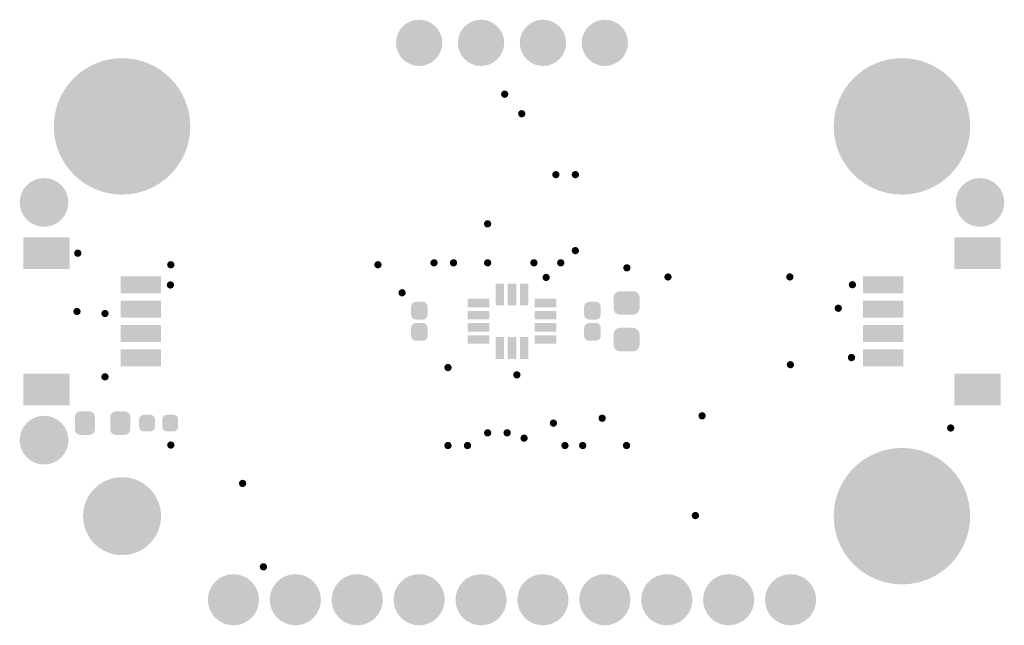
# Model space of a CAD drawing. Header units: inches. Extents: x 0.3 to 40.7, y 0.2 to 25.1.
import ezdxf

# ---------------------------------------------------------------- set-up
doc = ezdxf.new("R2010")
doc.units = ezdxf.units.IN
for name, color, linetype in [('Pad Holes', 156, 'Continuous'), ('Top Solder', 216, 'Continuous'), ('Via Holes', 16, 'Continuous')]:
    doc.layers.add(name, color=color, linetype=linetype)

# ---------------------------------------------------------------- blocks, each defined once
blk = doc.blocks.new('LSM6DSOXTR_1470')
at = {"layer": 'Top Solder'}
for points in [[(-0.675, 0.65), (-0.675, 1.55), (-0.325, 1.55), (-0.325, 0.65)], [(-0.175, 0.65), (-0.175, 1.55), (0.175, 1.55), (0.175, 0.65)], [(0.325, 0.65), (0.325, 1.55), (0.675, 1.55), (0.675, 0.65)], [(-0.925, 0.575), (-1.825, 0.575), (-1.825, 0.925), (-0.925, 0.925)], [(1.825, 0.575), (0.925, 0.575), (0.925, 0.925), (1.825, 0.925)], [(-0.925, 0.075), (-1.825, 0.075), (-1.825, 0.425), (-0.925, 0.425)], [(1.825, 0.075), (0.925, 0.075), (0.925, 0.425), (1.825, 0.425)], [(-0.925, -0.425), (-1.825, -0.425), (-1.825, -0.075), (-0.925, -0.075)], [(1.825, -0.425), (0.925, -0.425), (0.925, -0.075), (1.825, -0.075)], [(-0.925, -0.925), (-1.825, -0.925), (-1.825, -0.575), (-0.925, -0.575)], [(-0.675, -1.55), (-0.675, -0.65), (-0.325, -0.65), (-0.325, -1.55)], [(-0.175, -1.55), (-0.175, -0.65), (0.175, -0.65), (0.175, -1.55)], [(0.325, -1.55), (0.325, -0.65), (0.675, -0.65), (0.675, -1.55)], [(1.825, -0.925), (0.925, -0.925), (0.925, -0.575), (1.825, -0.575)]]:
    blk.add_hatch(color=216, dxfattribs=at).paths.add_polyline_path(points)
blk = doc.blocks.new('CAP_0402_1477')
at = {"layer": 'Top Solder'}
h = blk.add_hatch(color=216, dxfattribs=at)
edge = h.paths.add_edge_path()
edge.add_arc((-0.271, -0.139), 0.201, 270, 360)
edge.add_line((-0.07, -0.139), (-0.07, 0.139))
edge.add_arc((-0.271, 0.139), 0.201, 0, 90)
edge.add_line((-0.271, 0.34), (-0.599, 0.34))
edge.add_arc((-0.599, 0.139), 0.201, 90, 180)
edge.add_line((-0.8, 0.139), (-0.8, -0.139))
edge.add_arc((-0.599, -0.139), 0.201, 180, 270)
edge.add_line((-0.599, -0.34), (-0.271, -0.34))
h = blk.add_hatch(color=216, dxfattribs=at)
edge = h.paths.add_edge_path()
edge.add_arc((0.271, 0.139), 0.201, 90, 180)
edge.add_line((0.07, 0.139), (0.07, -0.139))
edge.add_arc((0.271, -0.139), 0.201, 180, 270)
edge.add_line((0.271, -0.34), (0.599, -0.34))
edge.add_arc((0.599, -0.139), 0.201, 270, 360)
edge.add_line((0.8, -0.139), (0.8, 0.139))
edge.add_arc((0.599, 0.139), 0.201, 0, 90)
edge.add_line((0.599, 0.34), (0.271, 0.34))
blk = doc.blocks.new('CAP_0603_1478')
at = {"layer": 'Top Solder'}
h = blk.add_hatch(color=216, dxfattribs=at)
edge = h.paths.add_edge_path()
edge.add_arc((-0.537, -0.263), 0.272, 270, 360)
edge.add_line((-0.265, -0.263), (-0.265, 0.263))
edge.add_arc((-0.537, 0.263), 0.272, 0, 90)
edge.add_line((-0.537, 0.535), (-0.963, 0.535))
edge.add_arc((-0.963, 0.263), 0.272, 90, 180)
edge.add_line((-1.235, 0.263), (-1.235, -0.263))
edge.add_arc((-0.963, -0.263), 0.272, 180, 270)
edge.add_line((-0.963, -0.535), (-0.537, -0.535))
h = blk.add_hatch(color=216, dxfattribs=at)
edge = h.paths.add_edge_path()
edge.add_arc((0.537, 0.263), 0.272, 90, 180)
edge.add_line((0.265, 0.263), (0.265, -0.263))
edge.add_arc((0.537, -0.263), 0.272, 180, 270)
edge.add_line((0.537, -0.535), (0.963, -0.535))
edge.add_arc((0.963, -0.263), 0.272, 270, 360)
edge.add_line((1.235, -0.263), (1.235, 0.263))
edge.add_arc((0.963, 0.263), 0.272, 0, 90)
edge.add_line((0.963, 0.535), (0.537, 0.535))
blk = doc.blocks.new('CAP_0402_1479')
at = {"layer": 'Top Solder'}
h = blk.add_hatch(color=216, dxfattribs=at)
edge = h.paths.add_edge_path()
edge.add_arc((-0.271, -0.139), 0.201, 270, 360)
edge.add_line((-0.07, -0.139), (-0.07, 0.139))
edge.add_arc((-0.271, 0.139), 0.201, 0, 90)
edge.add_line((-0.271, 0.34), (-0.599, 0.34))
edge.add_arc((-0.599, 0.139), 0.201, 90, 180)
edge.add_line((-0.8, 0.139), (-0.8, -0.139))
edge.add_arc((-0.599, -0.139), 0.201, 180, 270)
edge.add_line((-0.599, -0.34), (-0.271, -0.34))
h = blk.add_hatch(color=216, dxfattribs=at)
edge = h.paths.add_edge_path()
edge.add_arc((0.271, 0.139), 0.201, 90, 180)
edge.add_line((0.07, 0.139), (0.07, -0.139))
edge.add_arc((0.271, -0.139), 0.201, 180, 270)
edge.add_line((0.271, -0.34), (0.599, -0.34))
edge.add_arc((0.599, -0.139), 0.201, 270, 360)
edge.add_line((0.8, -0.139), (0.8, 0.139))
edge.add_arc((0.599, 0.139), 0.201, 0, 90)
edge.add_line((0.599, 0.34), (0.271, 0.34))
blk = doc.blocks.new('F_____________1___F_________1_1480')
at = {"layer": 'Top Solder'}
h = blk.add_hatch(color=216, dxfattribs=at)
edge = h.paths.add_edge_path()
edge.add_arc((0, 0), 1, 0, 360)
blk = doc.blocks.new('F_____________1___F_________1_1481')
at = {"layer": 'Top Solder'}
h = blk.add_hatch(color=216, dxfattribs=at)
edge = h.paths.add_edge_path()
edge.add_arc((0, 0), 1, 0, 360)
blk = doc.blocks.new('F_____________1___F_________1_1482')
at = {"layer": 'Top Solder'}
h = blk.add_hatch(color=216, dxfattribs=at)
edge = h.paths.add_edge_path()
edge.add_arc((0, 0), 1, 0, 360)
blk = doc.blocks.new('SM04B_SRSS_TB_LF__SN__F_________1_1483')
at = {"layer": 'Top Solder'}
for points in [[(-3.45, 2.888), (-2.15, 2.888), (-2.15, 0.988), (-3.45, 0.988)], [(2.15, 2.888), (3.45, 2.888), (3.45, 0.988), (2.15, 0.988)], [(-1.85, -1.112), (-1.15, -1.112), (-1.15, -2.762), (-1.85, -2.762)], [(-0.85, -1.112), (-0.15, -1.112), (-0.15, -2.762), (-0.85, -2.762)], [(0.15, -1.112), (0.85, -1.112), (0.85, -2.762), (0.15, -2.762)], [(1.15, -1.112), (1.85, -1.112), (1.85, -2.762), (1.15, -2.762)]]:
    blk.add_hatch(color=216, dxfattribs=at).paths.add_polyline_path(points)
blk = doc.blocks.new('SM04B_SRSS_TB_LF__SN__F_________1_1484')
at = {"layer": 'Top Solder'}
for points in [[(-3.45, 2.888), (-2.15, 2.888), (-2.15, 0.988), (-3.45, 0.988)], [(2.15, 2.888), (3.45, 2.888), (3.45, 0.988), (2.15, 0.988)], [(-1.85, -1.112), (-1.15, -1.112), (-1.15, -2.762), (-1.85, -2.762)], [(-0.85, -1.112), (-0.15, -1.112), (-0.15, -2.762), (-0.85, -2.762)], [(0.15, -1.112), (0.85, -1.112), (0.85, -2.762), (0.15, -2.762)], [(1.15, -1.112), (1.85, -1.112), (1.85, -2.762), (1.15, -2.762)]]:
    blk.add_hatch(color=216, dxfattribs=at).paths.add_polyline_path(points)
blk = doc.blocks.new('LEDC1608X80N_AK_1485')
at = {"layer": 'Top Solder'}
h = blk.add_hatch(color=216, dxfattribs=at)
edge = h.paths.add_edge_path()
edge.add_arc((-0.545, -0.255), 0.23, 270, 360)
edge.add_line((-0.315, -0.255), (-0.315, 0.255))
edge.add_arc((-0.545, 0.255), 0.23, 0, 90)
edge.add_line((-0.545, 0.485), (-0.905, 0.485))
edge.add_arc((-0.905, 0.255), 0.23, 90, 180)
edge.add_line((-1.135, 0.255), (-1.135, -0.255))
edge.add_arc((-0.905, -0.255), 0.23, 180, 270)
edge.add_line((-0.905, -0.485), (-0.545, -0.485))
h = blk.add_hatch(color=216, dxfattribs=at)
edge = h.paths.add_edge_path()
edge.add_arc((0.545, 0.255), 0.23, 90, 180)
edge.add_line((0.315, 0.255), (0.315, -0.255))
edge.add_arc((0.545, -0.255), 0.23, 180, 270)
edge.add_line((0.545, -0.485), (0.905, -0.485))
edge.add_arc((0.905, -0.255), 0.23, 270, 360)
edge.add_line((1.135, -0.255), (1.135, 0.255))
edge.add_arc((0.905, 0.255), 0.23, 0, 90)
edge.add_line((0.905, 0.485), (0.545, 0.485))
blk = doc.blocks.new('RES_0402_1486')
at = {"layer": 'Top Solder'}
h = blk.add_hatch(color=216, dxfattribs=at)
edge = h.paths.add_edge_path()
edge.add_arc((-0.34, -0.15), 0.19, 270, 360)
edge.add_line((-0.15, -0.15), (-0.15, 0.15))
edge.add_arc((-0.34, 0.15), 0.19, 0, 90)
edge.add_line((-0.34, 0.34), (-0.61, 0.34))
edge.add_arc((-0.61, 0.15), 0.19, 90, 180)
edge.add_line((-0.8, 0.15), (-0.8, -0.15))
edge.add_arc((-0.61, -0.15), 0.19, 180, 270)
edge.add_line((-0.61, -0.34), (-0.34, -0.34))
h = blk.add_hatch(color=216, dxfattribs=at)
edge = h.paths.add_edge_path()
edge.add_arc((0.34, 0.15), 0.19, 90, 180)
edge.add_line((0.15, 0.15), (0.15, -0.15))
edge.add_arc((0.34, -0.15), 0.19, 180, 270)
edge.add_line((0.34, -0.34), (0.61, -0.34))
edge.add_arc((0.61, -0.15), 0.19, 270, 360)
edge.add_line((0.8, -0.15), (0.8, 0.15))
edge.add_arc((0.61, 0.15), 0.19, 0, 90)
edge.add_line((0.61, 0.34), (0.34, 0.34))
blk = doc.blocks.new('PIN_HEADER_2_54___VERT__1_10POS_1501')
at = {"layer": 'Pad Holes'}
h = blk.add_hatch(color=7, dxfattribs=at)
edge = h.paths.add_edge_path()
edge.add_arc((-11.43, 0), 0.5, 0, 360)
h = blk.add_hatch(color=7, dxfattribs=at)
edge = h.paths.add_edge_path()
edge.add_arc((-8.89, 0), 0.5, 0, 360)
h = blk.add_hatch(color=7, dxfattribs=at)
edge = h.paths.add_edge_path()
edge.add_arc((-6.35, 0), 0.5, 0, 360)
h = blk.add_hatch(color=7, dxfattribs=at)
edge = h.paths.add_edge_path()
edge.add_arc((-3.81, 0), 0.5, 0, 360)
h = blk.add_hatch(color=7, dxfattribs=at)
edge = h.paths.add_edge_path()
edge.add_arc((-1.27, 0), 0.5, 0, 360)
h = blk.add_hatch(color=7, dxfattribs=at)
edge = h.paths.add_edge_path()
edge.add_arc((1.27, 0), 0.5, 0, 360)
h = blk.add_hatch(color=7, dxfattribs=at)
edge = h.paths.add_edge_path()
edge.add_arc((3.81, 0), 0.5, 0, 360)
h = blk.add_hatch(color=7, dxfattribs=at)
edge = h.paths.add_edge_path()
edge.add_arc((6.35, 0), 0.5, 0, 360)
h = blk.add_hatch(color=7, dxfattribs=at)
edge = h.paths.add_edge_path()
edge.add_arc((8.89, 0), 0.5, 0, 360)
h = blk.add_hatch(color=7, dxfattribs=at)
edge = h.paths.add_edge_path()
edge.add_arc((11.43, 0), 0.5, 0, 360)
at = {"layer": 'Top Solder'}
h = blk.add_hatch(color=216, dxfattribs=at)
edge = h.paths.add_edge_path()
edge.add_arc((-11.43, 0), 1.05, 0, 360)
h = blk.add_hatch(color=216, dxfattribs=at)
edge = h.paths.add_edge_path()
edge.add_arc((-8.89, 0), 1.05, 0, 360)
h = blk.add_hatch(color=216, dxfattribs=at)
edge = h.paths.add_edge_path()
edge.add_arc((-6.35, 0), 1.05, 0, 360)
h = blk.add_hatch(color=216, dxfattribs=at)
edge = h.paths.add_edge_path()
edge.add_arc((-3.81, 0), 1.05, 0, 360)
h = blk.add_hatch(color=216, dxfattribs=at)
edge = h.paths.add_edge_path()
edge.add_arc((-1.27, 0), 1.05, 0, 360)
h = blk.add_hatch(color=216, dxfattribs=at)
edge = h.paths.add_edge_path()
edge.add_arc((1.27, 0), 1.05, 0, 360)
h = blk.add_hatch(color=216, dxfattribs=at)
edge = h.paths.add_edge_path()
edge.add_arc((3.81, 0), 1.05, 0, 360)
h = blk.add_hatch(color=216, dxfattribs=at)
edge = h.paths.add_edge_path()
edge.add_arc((6.35, 0), 1.05, 0, 360)
h = blk.add_hatch(color=216, dxfattribs=at)
edge = h.paths.add_edge_path()
edge.add_arc((8.89, 0), 1.05, 0, 360)
h = blk.add_hatch(color=216, dxfattribs=at)
edge = h.paths.add_edge_path()
edge.add_arc((11.43, 0), 1.05, 0, 360)
blk = doc.blocks.new('PIN_HEADER_2_54___VERT__1_4POS_F_________1_1502')
at = {"layer": 'Pad Holes'}
h = blk.add_hatch(color=7, dxfattribs=at)
edge = h.paths.add_edge_path()
edge.add_arc((-3.81, 0), 0.5, 0, 360)
h = blk.add_hatch(color=7, dxfattribs=at)
edge = h.paths.add_edge_path()
edge.add_arc((-1.27, 0), 0.5, 0, 360)
h = blk.add_hatch(color=7, dxfattribs=at)
edge = h.paths.add_edge_path()
edge.add_arc((1.27, 0), 0.5, 0, 360)
h = blk.add_hatch(color=7, dxfattribs=at)
edge = h.paths.add_edge_path()
edge.add_arc((3.81, 0), 0.5, 0, 360)
at = {"layer": 'Top Solder'}
h = blk.add_hatch(color=216, dxfattribs=at)
edge = h.paths.add_edge_path()
edge.add_arc((-3.81, 0), 0.95, 0, 360)
h = blk.add_hatch(color=216, dxfattribs=at)
edge = h.paths.add_edge_path()
edge.add_arc((-1.27, 0), 0.95, 0, 360)
h = blk.add_hatch(color=216, dxfattribs=at)
edge = h.paths.add_edge_path()
edge.add_arc((1.27, 0), 0.95, 0, 360)
h = blk.add_hatch(color=216, dxfattribs=at)
edge = h.paths.add_edge_path()
edge.add_arc((3.81, 0), 0.95, 0, 360)

msp = doc.modelspace()

# ---------------------------------------------------------------- hatches: boundary and pattern name
at = {"layer": 'Pad Holes'}
h = msp.add_hatch(color=7, dxfattribs=at)
edge = h.paths.add_edge_path()
edge.add_arc((4.5, 20.68), 1.6, 0, 360)
h = msp.add_hatch(color=7, dxfattribs=at)
edge = h.paths.add_edge_path()
edge.add_arc((36.5, 20.68), 1.6, 0, 360)
h = msp.add_hatch(color=7, dxfattribs=at)
edge = h.paths.add_edge_path()
edge.add_arc((4.5, 4.68), 1.6, 0, 360)
h = msp.add_hatch(color=7, dxfattribs=at)
edge = h.paths.add_edge_path()
edge.add_arc((36.5, 4.68), 1.6, 0, 360)
at = {"layer": 'Top Solder'}
h = msp.add_hatch(color=216, dxfattribs=at)
edge = h.paths.add_edge_path()
edge.add_arc((4.5, 20.68), 2.8, 0, 360)
h = msp.add_hatch(color=216, dxfattribs=at)
edge = h.paths.add_edge_path()
edge.add_arc((36.5, 20.68), 2.8, 0, 360)
h = msp.add_hatch(color=216, dxfattribs=at)
edge = h.paths.add_edge_path()
edge.add_arc((36.5, 4.68), 2.8, 0, 360)
at = {"layer": 'Via Holes'}
h = msp.add_hatch(color=7, dxfattribs=at)
edge = h.paths.add_edge_path()
edge.add_arc((20.2, 22), 0.15, 0, 360)
h = msp.add_hatch(color=7, dxfattribs=at)
edge = h.paths.add_edge_path()
edge.add_arc((20.9, 21.2), 0.15, 0, 360)
h = msp.add_hatch(color=7, dxfattribs=at)
edge = h.paths.add_edge_path()
edge.add_arc((22.3, 18.7), 0.15, 0, 360)
h = msp.add_hatch(color=7, dxfattribs=at)
edge = h.paths.add_edge_path()
edge.add_arc((23.1, 18.7), 0.15, 0, 360)
h = msp.add_hatch(color=7, dxfattribs=at)
edge = h.paths.add_edge_path()
edge.add_arc((19.5, 16.68), 0.15, 0, 360)
h = msp.add_hatch(color=7, dxfattribs=at)
edge = h.paths.add_edge_path()
edge.add_arc((2.683, 15.475), 0.15, 0, 360)
h = msp.add_hatch(color=7, dxfattribs=at)
edge = h.paths.add_edge_path()
edge.add_arc((23.1, 15.58), 0.15, 0, 360)
h = msp.add_hatch(color=7, dxfattribs=at)
edge = h.paths.add_edge_path()
edge.add_arc((6.5, 15), 0.15, 0, 360)
h = msp.add_hatch(color=7, dxfattribs=at)
edge = h.paths.add_edge_path()
edge.add_arc((15, 15), 0.15, 0, 360)
h = msp.add_hatch(color=7, dxfattribs=at)
edge = h.paths.add_edge_path()
edge.add_arc((17.3, 15.08), 0.15, 0, 360)
h = msp.add_hatch(color=7, dxfattribs=at)
edge = h.paths.add_edge_path()
edge.add_arc((18.1, 15.08), 0.15, 0, 360)
h = msp.add_hatch(color=7, dxfattribs=at)
edge = h.paths.add_edge_path()
edge.add_arc((19.5, 15.08), 0.15, 0, 360)
h = msp.add_hatch(color=7, dxfattribs=at)
edge = h.paths.add_edge_path()
edge.add_arc((21.4, 15.08), 0.15, 0, 360)
h = msp.add_hatch(color=7, dxfattribs=at)
edge = h.paths.add_edge_path()
edge.add_arc((22.5, 15.08), 0.15, 0, 360)
h = msp.add_hatch(color=7, dxfattribs=at)
edge = h.paths.add_edge_path()
edge.add_arc((25.215, 14.874), 0.15, 0, 360)
h = msp.add_hatch(color=7, dxfattribs=at)
edge = h.paths.add_edge_path()
edge.add_arc((21.9, 14.48), 0.15, 0, 360)
h = msp.add_hatch(color=7, dxfattribs=at)
edge = h.paths.add_edge_path()
edge.add_arc((26.9, 14.5), 0.15, 0, 360)
h = msp.add_hatch(color=7, dxfattribs=at)
edge = h.paths.add_edge_path()
edge.add_arc((31.9, 14.5), 0.15, 0, 360)
h = msp.add_hatch(color=7, dxfattribs=at)
edge = h.paths.add_edge_path()
edge.add_arc((6.484, 14.171), 0.15, 0, 360)
h = msp.add_hatch(color=7, dxfattribs=at)
edge = h.paths.add_edge_path()
edge.add_arc((34.468, 14.182), 0.15, 0, 360)
h = msp.add_hatch(color=7, dxfattribs=at)
edge = h.paths.add_edge_path()
edge.add_arc((15.99, 13.85), 0.15, 0, 360)
h = msp.add_hatch(color=7, dxfattribs=at)
edge = h.paths.add_edge_path()
edge.add_arc((33.887, 13.215), 0.15, 0, 360)
h = msp.add_hatch(color=7, dxfattribs=at)
edge = h.paths.add_edge_path()
edge.add_arc((2.65, 13.082), 0.15, 0, 360)
h = msp.add_hatch(color=7, dxfattribs=at)
edge = h.paths.add_edge_path()
edge.add_arc((3.8, 13), 0.15, 0, 360)
h = msp.add_hatch(color=7, dxfattribs=at)
edge = h.paths.add_edge_path()
edge.add_arc((34.43, 11.19), 0.15, 0, 360)
h = msp.add_hatch(color=7, dxfattribs=at)
edge = h.paths.add_edge_path()
edge.add_arc((17.873, 10.78), 0.15, 0, 360)
h = msp.add_hatch(color=7, dxfattribs=at)
edge = h.paths.add_edge_path()
edge.add_arc((31.923, 10.899), 0.15, 0, 360)
h = msp.add_hatch(color=7, dxfattribs=at)
edge = h.paths.add_edge_path()
edge.add_arc((3.8, 10.4), 0.15, 0, 360)
h = msp.add_hatch(color=7, dxfattribs=at)
edge = h.paths.add_edge_path()
edge.add_arc((20.7, 10.48), 0.15, 0, 360)
h = msp.add_hatch(color=7, dxfattribs=at)
edge = h.paths.add_edge_path()
edge.add_arc((28.3, 8.8), 0.15, 0, 360)
h = msp.add_hatch(color=7, dxfattribs=at)
edge = h.paths.add_edge_path()
edge.add_arc((22.2, 8.5), 0.15, 0, 360)
h = msp.add_hatch(color=7, dxfattribs=at)
edge = h.paths.add_edge_path()
edge.add_arc((24.2, 8.7), 0.15, 0, 360)
h = msp.add_hatch(color=7, dxfattribs=at)
edge = h.paths.add_edge_path()
edge.add_arc((19.5, 8.1), 0.15, 0, 360)
h = msp.add_hatch(color=7, dxfattribs=at)
edge = h.paths.add_edge_path()
edge.add_arc((20.3, 8.1), 0.15, 0, 360)
h = msp.add_hatch(color=7, dxfattribs=at)
edge = h.paths.add_edge_path()
edge.add_arc((38.5, 8.3), 0.15, 0, 360)
h = msp.add_hatch(color=7, dxfattribs=at)
edge = h.paths.add_edge_path()
edge.add_arc((6.5, 7.6), 0.15, 0, 360)
h = msp.add_hatch(color=7, dxfattribs=at)
edge = h.paths.add_edge_path()
edge.add_arc((17.873, 7.58), 0.15, 0, 360)
h = msp.add_hatch(color=7, dxfattribs=at)
edge = h.paths.add_edge_path()
edge.add_arc((18.673, 7.58), 0.15, 0, 360)
h = msp.add_hatch(color=7, dxfattribs=at)
edge = h.paths.add_edge_path()
edge.add_arc((20.996, 7.884), 0.15, 0, 360)
h = msp.add_hatch(color=7, dxfattribs=at)
edge = h.paths.add_edge_path()
edge.add_arc((22.673, 7.58), 0.15, 0, 360)
h = msp.add_hatch(color=7, dxfattribs=at)
edge = h.paths.add_edge_path()
edge.add_arc((23.4, 7.58), 0.15, 0, 360)
h = msp.add_hatch(color=7, dxfattribs=at)
edge = h.paths.add_edge_path()
edge.add_arc((25.2, 7.58), 0.15, 0, 360)
h = msp.add_hatch(color=7, dxfattribs=at)
edge = h.paths.add_edge_path()
edge.add_arc((9.447, 6.024), 0.15, 0, 360)
h = msp.add_hatch(color=7, dxfattribs=at)
edge = h.paths.add_edge_path()
edge.add_arc((28.025, 4.705), 0.15, 0, 360)
h = msp.add_hatch(color=7, dxfattribs=at)
edge = h.paths.add_edge_path()
edge.add_arc((10.3, 2.6), 0.15, 0, 360)

# ---------------------------------------------------------------- block references
for name, p in [('PIN_HEADER_2_54___VERT__1_4POS_F_________1_1502', (20.5, 24.11)), ('LSM6DSOXTR_1470', (20.5, 12.68)), ('PIN_HEADER_2_54___VERT__1_10POS_1501', (20.5, 1.25))]:
    msp.add_blockref(name, p)
for name, p, rotation in [('F_____________1___F_________1_1481', (1.3, 17.56), 270), ('F_____________1___F_________1_1482', (39.7, 17.56), 270), ('SM04B_SRSS_TB_LF__SN__F_________1_1483', (3.337, 12.68), 90), ('SM04B_SRSS_TB_LF__SN__F_________1_1484', (37.663, 12.68), 270), ('CAP_0603_1478', (25.2, 12.68), 270), ('CAP_0402_1477', (16.7, 12.68), 90), ('CAP_0402_1479', (23.8, 12.68), 90), ('LEDC1608X80N_AK_1485', (3.7, 8.5), 180), ('F_____________1___F_________1_1480', (1.3, 7.8), 270), ('RES_0402_1486', (6, 8.5), 180)]:
    msp.add_blockref(name, p, dxfattribs=dict(rotation=rotation))

doc.saveas('drawing.dxf')
